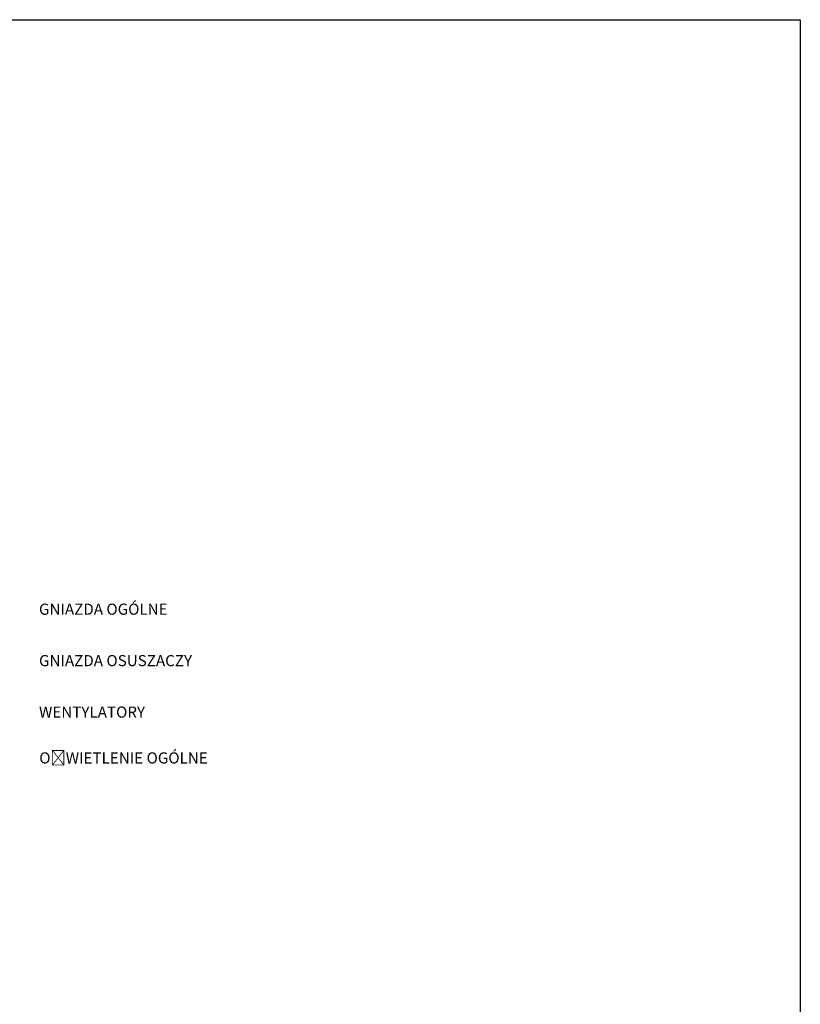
# Model space of a CAD drawing. Header units: centimetres. Extents: x -65222 to -44487, y -149615 to -110728.
# Tile 98 of 98: x -47407 to -44487, y -116669 to -112986. Entities that reach past the tile are written whole.
import ezdxf

# ---------------------------------------------------------------- set-up
doc = ezdxf.new("R2010")
doc.units = ezdxf.units.CM
doc.layers.add('ZRE Tablice', color=7, linetype='Continuous', lineweight=13)
doc.styles.add('ELEKTR', font='romans.shx', dxfattribs={"width": 0.6})

msp = doc.modelspace()

# ---------------------------------------------------------------- linework, layer by layer
at = {"color": 3}
msp.add_lwpolyline([(-52888, -112986.2), (-44486.8, -112986.2), (-44486.8, -119091.1), (-52888, -119091.1)], close=True, dxfattribs=at)

# ---------------------------------------------------------------- texts
at = {"layer": 'ZRE Tablice', "char_height": 41.667, "attachment_point": 4, "style": 'ELEKTR'}
for s, width, insert in [('GNIAZDA OGÓLNE', 910.122, (-47334.8, -115191.2)), ('GNIAZDA OSUSZACZY', 910.122, (-47334.8, -115383.6)), ('WENTYLATORY', 910.122, (-47334.8, -115576.1)), ('OŚWIETLENIE OGÓLNE', 906.582, (-47333.8, -115747.6))]:
    msp.add_mtext_dynamic_manual_height_columns(s, width=width, gutter_width=125, heights=[0], dxfattribs=dict(at, insert=insert))

doc.saveas('drawing.dxf')
